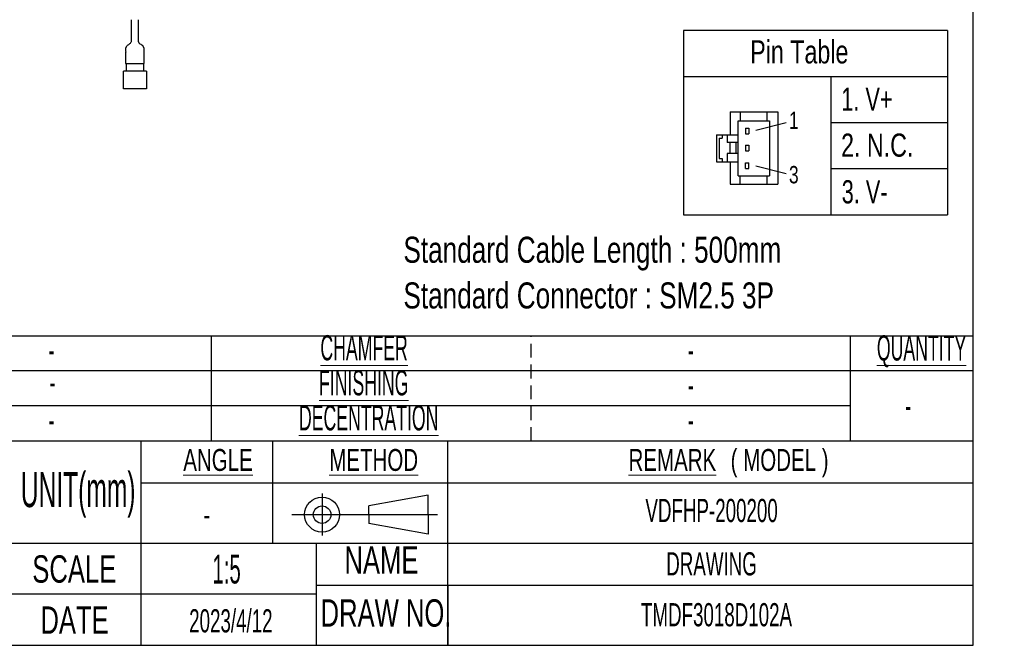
# Model space of a CAD drawing. Header units: millimetres. Extents: x 6 to 294, y 6 to 202.
# Tile 3 of 5: x 204 to 294, y 6 to 64. Entities that reach past the tile are written whole.
import ezdxf

# ---------------------------------------------------------------- set-up
doc = ezdxf.new("R2010")
doc.units = ezdxf.units.MM
doc.linetypes.add('HIDDEN', pattern=[1.905, 1.27, -0.635])
doc.styles.add('SLDTEXTSTYLE0', font='TXT', dxfattribs={"width": 0.75})
doc.styles.add('SLDTEXTSTYLE1', font='TXT', dxfattribs={"width": 0.525})
doc.styles.add('SLDTEXTSTYLE2', font='TXT', dxfattribs={"width": 0.7})
doc.styles.add('SLDTEXTSTYLE5', font='TXT', dxfattribs={"width": 0.605})

# ---------------------------------------------------------------- blocks, each defined once
blk = doc.blocks.new('SW_NOTE_0')
at = {"color": 0, "linetype": 'Continuous', "lineweight": 0, "char_height": 2.38125, "attachment_point": 1, "style": 'SLDTEXTSTYLE0'}
for s, insert in [('Standard Cable Length : 500mm', (0, 3.07)), ('Standard Connector : SM2.5 3P', (0, -1.105))]:
    blk.add_mtext(s, dxfattribs=dict(at, insert=insert))
blk = doc.blocks.new('SW_NOTE_2')
at = {"color": 0, "linetype": 'Continuous', "lineweight": 0, "char_height": 2, "attachment_point": 2, "style": 'SLDTEXTSTYLE2'}
for s, insert in [('( MODEL )', (14.296, 2.578)), ('\\LREMARK', (4.5, 2.578))]:
    blk.add_mtext(s, dxfattribs=dict(at, insert=insert))

msp = doc.modelspace()

# ---------------------------------------------------------------- linework, layer by layer
at = {"color": 7, "linetype": 'Continuous', "lineweight": 25}
for p, q in [((291.144, 6.453), (291.144, 199.039)), ((288.789, 62.64), (264.677, 62.64)), ((264.677, 62.64), (264.677, 45.795)), ((288.789, 62.64), (288.789, 45.795)), ((213.714, 59.614), (213.814, 59.614)), ((213.754, 59.614), (213.754, 58.904)), ((213.814, 59.614), (215.294, 59.614)), ((215.294, 59.614), (215.394, 59.614)), ((215.354, 59.614), (215.354, 58.904)), ((213.504, 57.304), (213.504, 58.904)), ((215.604, 58.904), (213.504, 58.904)), ((215.604, 58.904), (215.604, 57.304)), ((264.677, 58.429), (288.789, 58.429)), ((278.136, 58.429), (278.136, 45.795)), ((215.604, 57.304), (213.504, 57.304)), ((268.947, 55.181), (273.277, 55.181)), ((268.947, 55.181), (268.947, 53.079)), ((269.865, 55.181), (269.865, 54.366)), ((272.318, 54.366), (272.318, 55.181)), ((273.277, 55.181), (273.277, 48.598)), ((269.677, 54.366), (272.53, 54.366)), ((269.677, 49.334), (269.677, 54.366)), ((271.279, 53.522), (274.067, 54.215)), ((272.53, 54.366), (272.53, 49.334)), ((278.136, 54.218), (288.789, 54.218)), ((267.701, 53.079), (269.677, 53.079)), ((267.701, 53.079), (267.701, 50.612)), ((268.221, 53.079), (268.221, 52.776)), ((268.657, 53.079), (268.657, 52.395)), ((270.345, 53.707), (270.345, 53.188)), ((270.345, 53.707), (270.653, 53.707)), ((270.345, 53.188), (270.653, 53.188)), ((270.653, 53.707), (270.653, 53.188)), ((267.923, 52.776), (267.923, 50.922)), ((267.923, 52.776), (268.221, 52.776)), ((269.677, 52.395), (268.657, 52.395)), ((268.894, 52.395), (268.894, 51.381)), ((269.469, 52.395), (269.469, 51.381)), ((269.677, 51.381), (268.657, 51.381)), ((268.657, 51.381), (268.657, 50.612)), ((270.345, 52.14), (270.345, 51.62)), ((270.345, 52.14), (270.653, 52.14)), ((270.345, 51.62), (270.653, 51.62)), ((270.653, 52.14), (270.653, 51.62)), ((267.701, 50.612), (269.677, 50.612)), ((267.923, 50.922), (268.221, 50.922)), ((268.221, 50.922), (268.221, 50.612)), ((268.944, 50.612), (268.944, 48.598)), ((270.345, 50.54), (270.653, 50.54)), ((270.345, 50.012), (270.345, 50.54)), ((270.653, 50.012), (270.653, 50.54)), ((270.345, 50.012), (270.653, 50.012)), ((271.279, 50.25), (274.059, 49.555)), ((278.136, 50.006), (288.789, 50.006)), ((268.944, 48.598), (273.277, 48.598)), ((269.677, 49.334), (272.53, 49.334)), ((269.865, 48.598), (269.865, 49.334)), ((272.318, 48.598), (272.318, 49.334)), ((264.677, 45.795), (288.789, 45.795)), ((139.144, 34.72), (291.144, 34.72)), ((221.544, 25.12), (221.544, 34.72)), ((279.944, 25.12), (279.944, 34.72)), ((291.144, 31.52), (139.144, 31.52)), ((279.944, 28.32), (163.144, 28.32)), ((291.144, 25.12), (163.144, 25.12)), ((215.144, 15.786), (215.144, 25.12)), ((227.144, 15.786), (227.144, 25.12)), ((243.144, 6.453), (243.144, 25.12)), ((291.144, 21.253), (215.144, 21.253)), ((231.658, 20.314), (231.658, 16.474)), ((241.354, 20.174), (235.917, 19.205)), ((241.354, 18.394), (241.354, 20.174)), ((235.917, 18.394), (235.917, 19.205)), ((228.88, 18.394), (242.206, 18.394)), ((235.917, 18.394), (235.917, 17.583)), ((241.354, 18.394), (241.354, 16.614)), ((241.354, 16.614), (235.917, 17.583)), ((203.144, 15.786), (291.144, 15.786)), ((215.144, 6.453), (215.144, 15.786)), ((231.144, 6.453), (231.144, 15.786)), ((291.144, 11.92), (231.144, 11.92)), ((243.144, 11.92), (243.144, 6.453)), ((231.144, 11.12), (203.144, 11.12)), ((5.901, 6.453), (291.144, 6.453))]:
    msp.add_line(p, q, dxfattribs=at)
at = {"color": 7, "linetype": 'HIDDEN', "lineweight": 25}
msp.add_line((250.744, 25.12), (250.744, 34.72), dxfattribs=at)
at = {"color": 7, "linetype": 'Continuous', "lineweight": 25}
for radius in [1.6, 0.8]:
    msp.add_circle((231.658, 18.394), radius, dxfattribs=at)
for points, knots in [([(214.214, 63.614), (214.223, 63.22), (214.236, 62.616), (214.193, 61.948), (214.233, 61.615), (214.154, 61.478), (214.034, 61.367), (213.891, 61.274), (213.789, 61.169), (213.75, 61.11), (213.724, 61.057), (213.71, 61.001), (213.708, 60.983), (213.704, 60.959), (213.702, 60.919), (213.702, 60.894), (213.702, 60.873), (213.703, 60.852), (213.704, 60.83), (213.705, 60.811), (213.707, 60.786), (213.71, 60.759), (213.716, 60.689), (213.715, 60.675), (213.714, 60.626), (213.713, 60.572), (213.714, 60.507), (213.714, 60.452), (213.714, 60.422), (213.714, 60.402), (213.714, 60.388), (213.714, 60.376), (213.714, 60.349), (213.713, 60.285), (213.713, 60.026), (213.713, 59.794), (213.714, 59.614)], [0, 0, 0, 0, 0.2327795, 0.3564741, 0.4017417, 0.4235878, 0.447382, 0.4987314, 0.5248303, 0.5372493, 0.5496485, 0.5757272, 0.6045672, 0.629818, 0.6400624, 0.6447342, 0.6492054, 0.6536132, 0.6577822, 0.6617053, 0.6655355, 0.6734296, 0.6822353, 0.7458934, 0.7641286, 0.7801774, 0.8053331, 0.8142219, 0.8209022, 0.8237085, 0.8263972, 0.8291871, 0.8322725, 0.8508483, 0.8841245, 1, 1, 1, 1]), ([(215.393, 60.625), (215.393, 60.644), (215.392, 60.679), (215.394, 60.723), (215.399, 60.776), (215.403, 60.824), (215.404, 60.849), (215.405, 60.873), (215.406, 60.901), (215.404, 60.942), (215.4, 60.987), (215.391, 61.025), (215.384, 61.047), (215.379, 61.062), (215.368, 61.087), (215.357, 61.108), (215.343, 61.132), (215.316, 61.17), (215.243, 61.248), (215.129, 61.331), (215.008, 61.422), (214.939, 61.503), (214.904, 61.565), (214.878, 61.677), (214.902, 61.85), (214.888, 62.125), (214.888, 62.505), (214.89, 63.016), (214.892, 63.4), (214.894, 63.614)], [0, 0, 0, 0, 0.043689, 0.083778, 0.116196, 0.127766, 0.132671, 0.1373, 0.146721, 0.156293, 0.176194, 0.198536, 0.22453, 0.250359, 0.26081, 0.270038, 0.278665, 0.287449, 0.307949, 0.363024, 0.410832, 0.430379, 0.448583, 0.46759, 0.521652, 0.587357, 0.690124, 0.827857, 1, 1, 1, 1]), ([(215.392, 60.685), (215.393, 60.687), (215.393, 60.69), (215.393, 60.69), (215.393, 60.689)], [0, 0, 0, 0, 0.886198, 1, 1, 1, 1]), ([(215.394, 59.614), (215.394, 59.812), (215.394, 60.09), (215.393, 60.418), (215.394, 60.553), (215.394, 60.609), (215.393, 60.638), (215.393, 60.653), (215.393, 60.663)], [0, 0, 0, 0, 0.577799, 0.808562, 0.915052, 0.938379, 0.959531, 1, 1, 1, 1])]:
    msp.add_open_spline(points, degree=3, knots=knots, dxfattribs=at)

# ---------------------------------------------------------------- block references
at = {"color": 7, "linetype": 'Continuous', "lineweight": 0}
for name, p in [('SW_NOTE_0', (239.087, 40.715)), ('SW_NOTE_2', (259.158, 21.811))]:
    msp.add_blockref(name, p, dxfattribs=at)

# ---------------------------------------------------------------- texts
for s, insert, char_height, attachment_point, style in [('Pin Table', (270.769, 61.733), 2.1167, 1, 'SLDTEXTSTYLE0'), ('1. V+', (279.094, 57.416), 2.1167, 1, 'SLDTEXTSTYLE2'), ('1', (274.307, 55.215), 1.587, 1, 'SLDTEXTSTYLE0'), ('2. N.C.', (279.07, 53.213), 2.1167, 1, 'SLDTEXTSTYLE0'), ('3', (274.307, 50.247), 1.587, 1, 'SLDTEXTSTYLE0'), ('3. V-', (279.128, 48.948), 2.1167, 1, 'SLDTEXTSTYLE2'), ('\\LCHAMFER', (235.495, 34.788), 2.3, 2, 'SLDTEXTSTYLE1'), ('\\LQUANTITY', (286.421, 34.773), 2.3, 2, 'SLDTEXTSTYLE1'), ('-', (206.953, 34.589), 2.3, 2, 'SLDTEXTSTYLE1'), ('-', (265.353, 34.589), 2.3, 2, 'SLDTEXTSTYLE1'), ('\\LFINISHING', (235.462, 31.588), 2.3, 2, 'SLDTEXTSTYLE1'), ('-', (207.022, 31.652), 2.3, 2, 'SLDTEXTSTYLE1'), ('-', (265.353, 31.389), 2.3, 2, 'SLDTEXTSTYLE1'), ('\\LDECENTRATION', (235.915, 28.388), 2.3, 2, 'SLDTEXTSTYLE1'), ('-', (285.202, 29.507), 2.3, 2, 'SLDTEXTSTYLE1'), ('-', (206.953, 28.189), 2.3, 2, 'SLDTEXTSTYLE1'), ('-', (265.353, 28.189), 2.3, 2, 'SLDTEXTSTYLE1'), ('\\LANGLE', (222.15, 24.389), 2, 2, 'SLDTEXTSTYLE2'), ('\\LMETHOD', (236.373, 24.389), 2, 2, 'SLDTEXTSTYLE2'), ('UNIT(mm)', (209.373, 22.283), 3.2, 2, 'SLDTEXTSTYLE1'), ('VDFHP-200200', (267.242, 19.831), 2.11667, 2, 'SLDTEXTSTYLE5'), ('-', (221.124, 19.393), 2, 2, 'SLDTEXTSTYLE2'), ('NAME', (237.081, 15.492), 2.5, 2, 'SLDTEXTSTYLE2'), ('SCALE', (209.022, 14.676), 2.5, 2, 'SLDTEXTSTYLE2'), ('1:5', (222.936, 14.746), 2.6458, 2, 'SLDTEXTSTYLE1'), ('DRAWING', (267.236, 14.959), 2.1167, 2, 'SLDTEXTSTYLE5'), ('DATE', (209.047, 10.009), 2.5, 2, 'SLDTEXTSTYLE2'), ('2023/4/12', (223.325, 9.752), 2.1167, 2, 'SLDTEXTSTYLE5'), ('DRAW NO.', (237.498, 10.658), 2.5, 2, 'SLDTEXTSTYLE2'), ('TMDF3018D102A', (267.689, 10.307), 2.11667, 2, 'SLDTEXTSTYLE5')]:
    msp.add_mtext(s, dxfattribs=dict(at, insert=insert, char_height=char_height, attachment_point=attachment_point, style=style))

doc.saveas('drawing.dxf')
